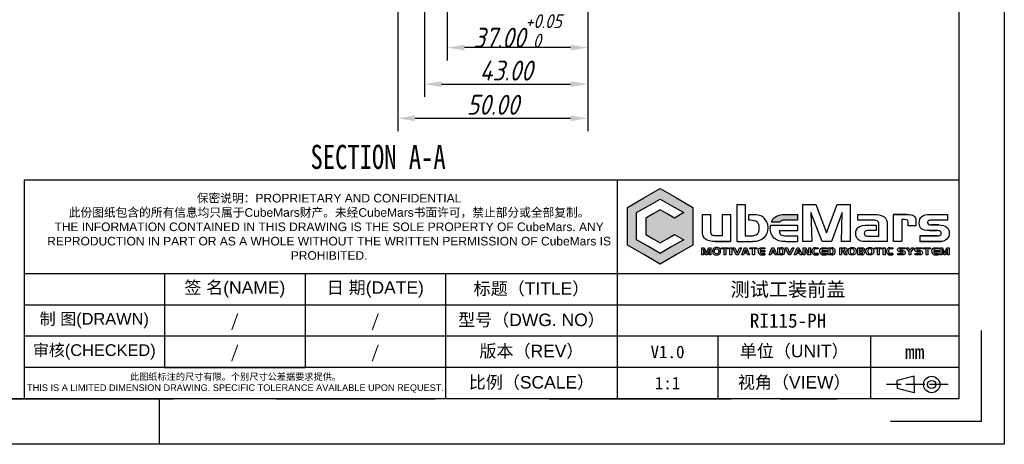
# Model space of a CAD drawing. Header units: inches. Extents: x -5 to 440, y -603 to -288.
# Tile 2 of 3: x 181 to 440, y -603 to -491. Entities that reach past the tile are written whole.
import ezdxf
from ezdxf.enums import TextEntityAlignment as Align

# ---------------------------------------------------------------- set-up
doc = ezdxf.new("R2010")
doc.units = ezdxf.units.IN
doc.linetypes.add('ACAD_ISO02W100', pattern=[15, 12, -3])
doc.layers.add('PDF_图层 1', color=7, linetype='Continuous')
doc.layers.add('尺寸', color=7, linetype='Continuous')
doc.styles.add('gb-s', font='gbeitc.shx', dxfattribs={"bigfont": 'gbcbig.shx'})
doc.styles.add('SLDTEXTSTYLE0', font='TXT', dxfattribs={"width": 0.75})
doc.styles.add('txt', font='txt.shx', dxfattribs={"bigfont": 'gbcbig.shx'})
doc.styles.add('宋体', font='txt')
doc.dimstyles.new('gb', dxfattribs={"dimscale": 1.5, "dimtxt": 3.5, "dimasz": 3, "dimexe": 2.25, "dimexo": 2, "dimtad": 1, "dimzin": 0, "dimdsep": 46, "dimtxsty": 'gb-s', "dimcen": 2.5, "dimazin": 0, "dimtfac": 1, "dimtmove": 0, "dimatfit": 3, "dimfxl": 1, "dimtzin": 0, "dimarcsym": 0})

# ---------------------------------------------------------------- blocks, each defined once
blk = doc.blocks.new('*D15')
at = {"color": 0, "lineweight": -2, "transparency": 16777216}
for p, q in [((293.42, -484.65), (293.42, -501.52)), ((330.42, -484.65), (330.42, -501.52)), ((325.92, -498.14), (297.92, -498.14))]:
    blk.add_line(p, q, dxfattribs=at)
at = {"color": 0, "transparency": 16777216}
for points in [[(297.92, -497.39), (297.92, -498.89), (293.42, -498.14)], [(325.92, -497.39), (325.92, -498.89), (330.42, -498.14)]]:
    blk.add_solid(points, dxfattribs=at)
at = {"layer": 'Defpoints', "color": 0, "transparency": 16777216}
for p in [(293.42, -481.65), (330.42, -481.65), (293.42, -498.14)]:
    blk.add_point(p, dxfattribs=at)
at = {"color": 0, "transparency": 16777216, "insert": (311.92, -493.76), "char_height": 5.25, "attachment_point": 5, "style": 'gb-s'}
blk.add_mtext('37.00{\\H0.7x;\\S+0.05^  0;}', dxfattribs=at)
blk = doc.blocks.new('*D16')
at = {"color": 0, "lineweight": -2, "transparency": 16777216}
for p, q in [((287.42, -484.05), (287.42, -511.14)), ((330.42, -484.65), (330.42, -511.14)), ((291.92, -507.77), (325.92, -507.77))]:
    blk.add_line(p, q, dxfattribs=at)
at = {"color": 0, "transparency": 16777216}
for points in [[(291.92, -507.02), (291.92, -508.52), (287.42, -507.77)], [(325.92, -507.02), (325.92, -508.52), (330.42, -507.77)]]:
    blk.add_solid(points, dxfattribs=at)
at = {"layer": 'Defpoints', "color": 0, "transparency": 16777216}
for p in [(287.42, -481.05), (330.42, -481.65), (330.42, -507.77)]:
    blk.add_point(p, dxfattribs=at)
at = {"color": 0, "transparency": 16777216, "insert": (308.92, -504.2), "char_height": 5.25, "attachment_point": 5, "style": 'gb-s'}
blk.add_mtext('43.00', dxfattribs=at)
blk = doc.blocks.new('*D17')
at = {"color": 0, "lineweight": -2, "transparency": 16777216}
for p, q in [((280.42, -448.15), (280.42, -520.13)), ((330.42, -484.65), (330.42, -520.13)), ((284.92, -516.76), (325.92, -516.76))]:
    blk.add_line(p, q, dxfattribs=at)
at = {"color": 0, "transparency": 16777216}
for points in [[(284.92, -516.01), (284.92, -517.51), (280.42, -516.76)], [(325.92, -516.01), (325.92, -517.51), (330.42, -516.76)]]:
    blk.add_solid(points, dxfattribs=at)
at = {"layer": 'Defpoints', "color": 0, "transparency": 16777216}
for p in [(280.42, -445.15), (330.42, -481.65), (330.42, -516.76)]:
    blk.add_point(p, dxfattribs=at)
at = {"color": 0, "transparency": 16777216, "insert": (305.42, -513.2), "char_height": 5.25, "attachment_point": 5, "style": 'gb-s'}
blk.add_mtext('50.00', dxfattribs=at)
blk = doc.blocks.new('工程图外发客户模板')
at = {"linetype": 'ByBlock', "lineweight": -3, "true_color": 0x00aeef}
h = blk.add_hatch(color=140, dxfattribs=at)
h.dxf.hatch_style = 1
edge = h.paths.add_edge_path()
edge.add_spline(control_points=[(2070.61, 1510.03), (2069.96, 1510.03), (2069.46, 1509.88), (2069.13, 1509.59)], knot_values=[0, 0, 0, 0, 1, 1, 1, 1], degree=3, periodic=0)
edge.add_arc((2070.03, 1508.56), 1.37, 131.2988, 157.8409)
edge.add_line((2068.76, 1509.08), (2069.9, 1509.08))
edge.add_arc((2070.23, 1508.83), 0.41, 126.2094, 143.6474, ccw=False)
edge.add_spline(control_points=[(2069.99, 1509.16), (2070.12, 1509.26), (2070.38, 1509.31), (2070.75, 1509.31)], knot_values=[0, 0, 0, 0, 1, 1, 1, 1], degree=3, periodic=0)
edge.add_line((2070.75, 1509.31), (2072.14, 1509.31))
edge.add_line((2072.14, 1509.31), (2072.14, 1510.03))
edge.add_line((2072.14, 1510.03), (2070.61, 1510.03))
at = {"layer": 'PDF_图层 1', "linetype": 'ByBlock', "lineweight": -3, "true_color": 0x00aeef, "transparency": 33554559}
h = blk.add_hatch(color=140, dxfattribs=at)
h.paths.add_polyline_path([(2054.52, 1513.35), (2056.62, 1512.14), (2058.72, 1510.93), (2058.72, 1508.51), (2058.72, 1506.09), (2056.62, 1504.88), (2054.52, 1503.67), (2052.43, 1504.88), (2050.33, 1506.09), (2050.33, 1508.51), (2050.33, 1510.93), (2052.43, 1512.14)])
h.paths.add_polyline_path([(2054.52, 1511.99), (2056.03, 1511.12), (2057.54, 1510.25), (2056.35, 1509.56), (2055.44, 1510.09), (2054.52, 1510.62), (2053.61, 1510.09), (2052.7, 1509.56), (2052.7, 1508.51), (2052.7, 1507.45), (2053.61, 1506.92), (2054.52, 1506.4), (2055.44, 1506.92), (2056.35, 1507.45), (2057.54, 1506.77), (2056.03, 1505.9), (2054.52, 1505.03), (2053.02, 1505.9), (2051.51, 1506.77), (2051.51, 1508.51), (2051.51, 1510.25), (2053.02, 1511.12)], flags=16)
at = {"lineweight": -3}
for p, q in [((2098.61, 1633.7), (2098.61, 1480.61)), ((2092.78, 1627.86), (2092.78, 1486.44)), ((1973.04, 1514.43), (1973.04, 1486.44)), ((2049.04, 1514.43), (2049.04, 1486.44)), ((2092.84, 1502.43), (1973.04, 1502.43)), ((1991.04, 1502.43), (1991.04, 1490.43)), ((2009.04, 1502.43), (2009.04, 1490.43)), ((2027.04, 1502.43), (2027.04, 1486.44)), ((2092.78, 1498.43), (1973.04, 1498.43)), ((2095.69, 1483.52), (2095.69, 1495.19)), ((2092.78, 1494.43), (1973.04, 1494.43)), ((2061.91, 1494.43), (2061.91, 1486.44)), ((2081.49, 1494.43), (2081.49, 1486.44)), ((2092.78, 1491.18), (2092.78, 1486.44)), ((2092.78, 1490.43), (1973.04, 1490.43)), ((2087.08, 1489.31), (2084.9, 1488.79)), ((2084.9, 1488.26), (2084.9, 1488.79)), ((2087.08, 1488.26), (2087.08, 1489.31)), ((2084.9, 1488.26), (2084.9, 1487.74)), ((2087.08, 1487.21), (2084.9, 1487.74)), ((2087.08, 1488.26), (2087.08, 1487.21)), ((2092.78, 1486.44), (1887.93, 1486.44)), ((1990.36, 1486.44), (1990.36, 1480.61)), ((2095.69, 1483.52), (2084.03, 1483.52)), ((2098.61, 1480.61), (1882.1, 1480.61))]:
    blk.add_line(p, q, dxfattribs=at)
at = {"linetype": 'ByBlock', "lineweight": -3}
for p, q in [((2064.38, 1506.55), (2064.38, 1511.3)), ((2064.38, 1511.3), (2065.42, 1511.3)), ((2065.42, 1511.3), (2065.42, 1507.29)), ((2065.42, 1511.3), (2065.42, 1511.3)), ((2059.93, 1507.82), (2059.93, 1510.03)), ((2059.93, 1510.03), (2060.97, 1510.03)), ((2060.97, 1510.03), (2060.97, 1507.9)), ((2062.5, 1507.32), (2062.5, 1510.03)), ((2062.5, 1510.03), (2063.55, 1510.03)), ((2063.55, 1510.03), (2063.55, 1506.55)), ((2065.87, 1509.28), (2065.87, 1510.03)), ((2065.87, 1510.03), (2066.32, 1510.03)), ((2070.61, 1510.03), (2072.14, 1510.03)), ((2070.61, 1510.03), (2070.61, 1510.03)), ((2072.14, 1510.03), (2072.14, 1509.31)), ((2079.85, 1509.31), (2079.85, 1510.03)), ((2079.85, 1510.03), (2081.99, 1510.03)), ((2084.42, 1506.55), (2084.42, 1510.03)), ((2089.11, 1510.03), (2091.35, 1510.03)), ((2089.11, 1510.03), (2089.11, 1510.03)), ((2091.35, 1510.03), (2091.35, 1509.31)), ((2066.06, 1509.28), (2065.87, 1509.28)), ((2066.06, 1509.28), (2066.06, 1509.28)), ((2067.89, 1509.5), (2067.89, 1509.5)), ((2068.21, 1508.97), (2068.21, 1508.97)), ((2068.64, 1508.65), (2068.64, 1508.65)), ((2068.64, 1508.65), (2069.78, 1508.65)), ((2068.64, 1508.65), (2068.64, 1508.65)), ((2068.76, 1509.08), (2069.9, 1509.08)), ((2069.13, 1509.59), (2069.13, 1509.59)), ((2069.78, 1508.65), (2071.66, 1508.65)), ((2069.99, 1509.16), (2069.99, 1509.16)), ((2072.14, 1509.31), (2070.75, 1509.31)), ((2071.66, 1508.65), (2072.14, 1508.65)), ((2072.14, 1508.65), (2072.14, 1507.92)), ((2081.59, 1509.31), (2079.85, 1509.31)), ((2081.16, 1508.66), (2082.2, 1508.66)), ((2081.16, 1508.66), (2081.16, 1508.66)), ((2081.59, 1509.31), (2081.59, 1509.31)), ((2082.2, 1508.66), (2082.2, 1507.97)), ((2082.54, 1508.74), (2082.54, 1508.75)), ((2082.55, 1508.74), (2082.54, 1508.74)), ((2082.55, 1507.97), (2082.55, 1508.74)), ((2083.62, 1508.73), (2083.62, 1506.55)), ((2083.62, 1508.73), (2083.62, 1508.73)), ((2085.83, 1509.36), (2085.47, 1509.36)), ((2085.47, 1509.36), (2085.47, 1506.55)), ((2085.83, 1509.36), (2085.83, 1509.36)), ((2086.29, 1508.57), (2086.29, 1509.02)), ((2087.29, 1508.57), (2086.29, 1508.57)), ((2087.29, 1509.16), (2087.29, 1508.57)), ((2087.29, 1509.16), (2087.29, 1509.16)), ((2091.35, 1509.31), (2089.51, 1509.31)), ((2059.93, 1507.82), (2059.93, 1507.82)), ((2061.66, 1507.32), (2062.5, 1507.32)), ((2061.66, 1507.32), (2061.66, 1507.32)), ((2065.42, 1507.29), (2066.14, 1507.29)), ((2072.14, 1507.92), (2069.78, 1507.92)), ((2070.75, 1507.28), (2072.14, 1507.28)), ((2072.14, 1507.28), (2072.14, 1506.55)), ((2081.24, 1507.25), (2082.55, 1507.25)), ((2081.24, 1507.25), (2081.24, 1507.25)), ((2082.2, 1507.97), (2081.31, 1507.97)), ((2082.55, 1507.59), (2082.55, 1507.97)), ((2082.55, 1507.25), (2082.55, 1507.59)), ((2087.78, 1507.28), (2087.78, 1506.55)), ((2064.38, 1506.55), (2066.39, 1506.55)), ((2070.61, 1506.55), (2072.14, 1506.55)), ((2083.62, 1506.55), (2080.81, 1506.55)), ((2085.47, 1506.55), (2084.42, 1506.55)), ((2065.47, 1505.55), (2065.35, 1505.22)), ((2065.35, 1505.22), (2065.6, 1505.22)), ((2065.47, 1505.55), (2065.6, 1505.22)), ((2067.08, 1505.31), (2067.08, 1505.31)), ((2067.29, 1504.9), (2067.29, 1504.9)), ((2067.33, 1505.4), (2067.94, 1505.4)), ((2067.33, 1505.4), (2067.33, 1505.4)), ((2067.94, 1505.23), (2067.33, 1505.23)), ((2067.52, 1505.77), (2067.93, 1505.77)), ((2067.52, 1505.77), (2067.52, 1505.77)), ((2067.93, 1505.61), (2067.55, 1505.61)), ((2067.93, 1505.77), (2067.93, 1505.61)), ((2067.94, 1505.4), (2067.94, 1505.23)), ((2067.94, 1505.01), (2067.94, 1504.85)), ((2068.96, 1505.55), (2068.84, 1505.22)), ((2068.84, 1505.22), (2069.09, 1505.22)), ((2068.96, 1505.55), (2069.09, 1505.22)), ((2069.6, 1504.85), (2069.6, 1505.77)), ((2069.6, 1505.77), (2070.06, 1505.77)), ((2070.09, 1504.85), (2069.6, 1504.85)), ((2070.07, 1505.61), (2069.81, 1505.61)), ((2069.81, 1505.61), (2069.81, 1505.01)), ((2069.81, 1505.01), (2070.08, 1505.01)), ((2070.07, 1505.61), (2070.07, 1505.61)), ((2070.09, 1504.85), (2070.09, 1504.85)), ((2070.09, 1504.85), (2070.09, 1504.85)), ((2070.23, 1505.74), (2070.23, 1505.74)), ((2072.19, 1505.55), (2072.07, 1505.22)), ((2072.07, 1505.22), (2072.32, 1505.22)), ((2072.19, 1505.55), (2072.32, 1505.22)), ((2074.24, 1504.87), (2074.24, 1504.87)), ((2074.77, 1505.6), (2074.39, 1505.6)), ((2074.4, 1505.77), (2074.4, 1505.77)), ((2074.4, 1505.77), (2074.77, 1505.77)), ((2074.4, 1505.77), (2074.4, 1505.77)), ((2074.77, 1505.77), (2074.77, 1505.6)), ((2074.77, 1505.02), (2074.77, 1504.85)), ((2074.96, 1505.31), (2074.96, 1505.31)), ((2075.18, 1504.9), (2075.18, 1504.9)), ((2075.22, 1505.4), (2075.83, 1505.4)), ((2075.22, 1505.4), (2075.22, 1505.4)), ((2075.83, 1505.23), (2075.22, 1505.23)), ((2075.4, 1505.77), (2075.82, 1505.77)), ((2075.4, 1505.77), (2075.4, 1505.77)), ((2075.82, 1505.61), (2075.44, 1505.61)), ((2075.82, 1505.77), (2075.82, 1505.61)), ((2075.83, 1505.4), (2075.83, 1505.23)), ((2075.83, 1505.01), (2075.83, 1504.85)), ((2076.04, 1504.85), (2076.04, 1505.77)), ((2076.04, 1505.77), (2076.51, 1505.77)), ((2076.54, 1504.85), (2076.04, 1504.85)), ((2076.51, 1505.61), (2076.26, 1505.61)), ((2076.26, 1505.61), (2076.26, 1505.01)), ((2076.26, 1505.01), (2076.53, 1505.01)), ((2076.51, 1505.61), (2076.51, 1505.61)), ((2076.54, 1504.85), (2076.54, 1504.85)), ((2076.54, 1504.85), (2076.54, 1504.85)), ((2076.67, 1505.74), (2076.67, 1505.74)), ((2077.53, 1504.85), (2077.53, 1505.77)), ((2077.53, 1505.77), (2078.2, 1505.77)), ((2077.75, 1504.85), (2077.53, 1504.85)), ((2078.03, 1505.62), (2077.75, 1505.62)), ((2077.75, 1505.62), (2077.75, 1505.36)), ((2077.75, 1505.36), (2078.03, 1505.36)), ((2078, 1505.21), (2077.75, 1505.21)), ((2077.75, 1505.21), (2077.75, 1504.85)), ((2078.24, 1504.85), (2078, 1505.21)), ((2078.03, 1505.62), (2078.03, 1505.62)), ((2078.24, 1505.23), (2078.5, 1504.85)), ((2078.5, 1504.85), (2078.24, 1504.85)), ((2078.5, 1504.85), (2078.5, 1504.85)), ((2079.84, 1504.85), (2079.84, 1505.77)), ((2079.84, 1505.77), (2080.42, 1505.77)), ((2080.44, 1504.85), (2079.84, 1504.85)), ((2080.35, 1505.22), (2080.04, 1505.22)), ((2080.04, 1505.22), (2080.04, 1505.01)), ((2080.04, 1505.01), (2080.36, 1505.01)), ((2080.34, 1505.6), (2080.05, 1505.6)), ((2080.05, 1505.6), (2080.05, 1505.38)), ((2080.05, 1505.38), (2080.35, 1505.38)), ((2080.34, 1505.6), (2080.34, 1505.6)), ((2080.35, 1505.22), (2080.35, 1505.22)), ((2080.44, 1504.85), (2080.44, 1504.85)), ((2080.44, 1504.85), (2080.44, 1504.85)), ((2080.62, 1504.93), (2080.62, 1504.93)), ((2083.8, 1504.87), (2083.8, 1504.87)), ((2084.33, 1505.6), (2083.94, 1505.6)), ((2083.96, 1505.77), (2083.96, 1505.77)), ((2083.96, 1505.77), (2084.33, 1505.77)), ((2083.96, 1505.77), (2083.96, 1505.77)), ((2084.33, 1505.77), (2084.33, 1505.6)), ((2084.33, 1505.02), (2084.33, 1504.85)), ((2084.99, 1504.85), (2084.99, 1505.02)), ((2084.99, 1505.02), (2085.53, 1505.02)), ((2085.64, 1504.85), (2084.99, 1504.85)), ((2085.02, 1505.31), (2085.02, 1505.31)), ((2085.25, 1505.77), (2085.87, 1505.77)), ((2085.25, 1505.77), (2085.25, 1505.77)), ((2085.87, 1505.62), (2085.32, 1505.62)), ((2085.64, 1504.85), (2085.64, 1504.85)), ((2085.87, 1505.77), (2085.87, 1505.62)), ((2087.2, 1504.85), (2087.2, 1505.02)), ((2087.2, 1505.02), (2087.74, 1505.02)), ((2087.85, 1504.85), (2087.2, 1504.85)), ((2087.23, 1505.31), (2087.23, 1505.31)), ((2087.45, 1505.77), (2088.08, 1505.77)), ((2087.45, 1505.77), (2087.45, 1505.77)), ((2088.08, 1505.62), (2087.53, 1505.62)), ((2087.85, 1504.85), (2087.85, 1504.85)), ((2088.08, 1505.77), (2088.08, 1505.62)), ((2089.31, 1505.31), (2089.31, 1505.31)), ((2089.53, 1504.9), (2089.53, 1504.9)), ((2089.57, 1505.4), (2090.18, 1505.4)), ((2089.57, 1505.4), (2089.57, 1505.4)), ((2090.18, 1505.23), (2089.57, 1505.23)), ((2089.76, 1505.77), (2090.17, 1505.77)), ((2089.76, 1505.77), (2089.76, 1505.77)), ((2090.17, 1505.61), (2089.79, 1505.61)), ((2090.17, 1505.77), (2090.17, 1505.61)), ((2090.18, 1505.4), (2090.18, 1505.23)), ((2090.18, 1505.01), (2090.18, 1504.85))]:
    blk.add_line(p, q, dxfattribs=at)
at = {"color": 1, "linetype": 'ACAD_ISO02W100', "lineweight": -3, "ltscale": 0.2}
blk.add_line((2091.41, 1488.26), (2083.54, 1488.26), dxfattribs=at)
at = {"linetype": 'ByBlock', "lineweight": -3}
for points in [[(2054.52, 1513.35), (2056.62, 1512.14), (2058.72, 1510.93), (2058.72, 1508.51), (2058.72, 1506.09), (2056.62, 1504.88), (2054.52, 1503.67), (2052.43, 1504.88), (2050.33, 1506.09), (2050.33, 1508.51), (2050.33, 1510.93), (2052.43, 1512.14), (2054.52, 1513.35)], [(2054.52, 1511.99), (2056.03, 1511.12), (2057.54, 1510.25), (2056.35, 1509.56), (2055.44, 1510.09), (2054.52, 1510.62), (2053.61, 1510.09), (2052.7, 1509.56), (2052.7, 1508.51), (2052.7, 1507.45), (2053.61, 1506.92), (2054.52, 1506.4), (2055.44, 1506.92), (2056.35, 1507.45), (2057.54, 1506.77), (2056.03, 1505.9), (2054.52, 1505.03), (2053.02, 1505.9), (2051.51, 1506.77), (2051.51, 1508.51), (2051.51, 1510.25), (2053.02, 1511.12), (2054.52, 1511.99)], [(2072.8, 1511.3), (2074.46, 1511.3), (2075.84, 1507.65), (2077.21, 1511.3), (2078.87, 1511.3), (2078.87, 1506.55), (2077.76, 1506.55), (2077.85, 1510.25), (2076.47, 1506.55), (2075.27, 1506.55), (2073.84, 1510.28), (2073.95, 1506.55), (2072.8, 1506.55), (2072.8, 1511.3)], [(2084.42, 1510.03), (2086.18, 1510.03), (2084.42, 1510.03)], [(2089.28, 1508.68), (2090.23, 1508.68), (2089.28, 1508.68)], [(2087.78, 1507.28), (2089.98, 1507.28), (2087.78, 1507.28)], [(2089.98, 1507.96), (2089.08, 1507.96), (2089.98, 1507.96)], [(2063.55, 1506.55), (2061.58, 1506.55), (2063.55, 1506.55)], [(2090.48, 1506.55), (2087.78, 1506.55), (2090.48, 1506.55)], [(2061.03, 1504.85), (2060.83, 1504.85), (2060.83, 1505.56), (2060.57, 1504.85), (2060.34, 1504.85), (2060.07, 1505.57), (2060.07, 1504.85), (2059.88, 1504.85), (2059.88, 1505.77), (2060.18, 1505.77), (2060.45, 1505.05), (2060.71, 1505.77), (2061.03, 1505.77), (2061.03, 1504.85)], [(2063.29, 1505.62), (2062.95, 1505.62), (2062.95, 1504.85), (2062.74, 1504.85), (2062.74, 1505.62), (2062.4, 1505.62), (2062.4, 1505.77), (2063.29, 1505.77), (2063.29, 1505.62)], [(2063.71, 1504.85), (2063.47, 1504.85), (2063.47, 1505.77), (2063.71, 1505.77), (2063.71, 1504.85)], [(2064.94, 1505.77), (2064.5, 1504.85), (2064.27, 1504.85), (2063.84, 1505.77), (2064.09, 1505.77), (2064.39, 1505.07), (2064.69, 1505.77), (2064.94, 1505.77)], [(2065.98, 1504.85), (2065.75, 1504.85), (2065.67, 1505.06), (2065.29, 1505.06), (2065.2, 1504.85), (2064.98, 1504.85), (2065.35, 1505.77), (2065.58, 1505.77), (2065.98, 1504.85)], [(2066.93, 1505.62), (2066.59, 1505.62), (2066.59, 1504.85), (2066.37, 1504.85), (2066.37, 1505.62), (2066.03, 1505.62), (2066.03, 1505.77), (2066.93, 1505.77), (2066.93, 1505.62)], [(2067.94, 1504.85), (2067.49, 1504.85), (2067.94, 1504.85)], [(2067.53, 1505.01), (2067.94, 1505.01), (2067.53, 1505.01)], [(2069.47, 1504.85), (2069.24, 1504.85), (2069.16, 1505.06), (2068.78, 1505.06), (2068.69, 1504.85), (2068.47, 1504.85), (2068.84, 1505.77), (2069.07, 1505.77), (2069.47, 1504.85)], [(2071.67, 1505.77), (2071.22, 1504.85), (2070.99, 1504.85), (2070.56, 1505.77), (2070.82, 1505.77), (2071.11, 1505.07), (2071.42, 1505.77), (2071.67, 1505.77)], [(2072.7, 1504.85), (2072.47, 1504.85), (2072.39, 1505.06), (2072.01, 1505.06), (2071.93, 1504.85), (2071.7, 1504.85), (2072.08, 1505.77), (2072.3, 1505.77), (2072.7, 1504.85)], [(2073.79, 1504.85), (2073.49, 1504.85), (2073.05, 1505.53), (2073.05, 1504.85), (2072.83, 1504.85), (2072.83, 1505.77), (2073.13, 1505.77), (2073.56, 1505.08), (2073.56, 1505.77), (2073.79, 1505.77), (2073.79, 1504.85)], [(2074.77, 1504.85), (2074.37, 1504.85), (2074.77, 1504.85)], [(2074.4, 1505.02), (2074.77, 1505.02), (2074.4, 1505.02)], [(2075.83, 1504.85), (2075.38, 1504.85), (2075.83, 1504.85)], [(2075.42, 1505.01), (2075.83, 1505.01), (2075.42, 1505.01)], [(2080.68, 1505.54), (2080.68, 1505.53), (2080.68, 1505.54)], [(2082.93, 1505.62), (2082.58, 1505.62), (2082.58, 1504.85), (2082.37, 1504.85), (2082.37, 1505.62), (2082.03, 1505.62), (2082.03, 1505.77), (2082.93, 1505.77), (2082.93, 1505.62)], [(2083.34, 1504.85), (2083.1, 1504.85), (2083.1, 1505.77), (2083.34, 1505.77), (2083.34, 1504.85)], [(2084.33, 1504.85), (2083.92, 1504.85), (2084.33, 1504.85)], [(2083.96, 1505.02), (2084.33, 1505.02), (2083.96, 1505.02)], [(2085.5, 1505.24), (2085.23, 1505.24), (2085.5, 1505.24)], [(2085.33, 1505.4), (2085.63, 1505.4), (2085.33, 1505.4)], [(2087.04, 1505.77), (2086.63, 1505.24), (2086.63, 1504.85), (2086.42, 1504.85), (2086.42, 1505.24), (2086.02, 1505.77), (2086.28, 1505.77), (2086.52, 1505.41), (2086.77, 1505.77), (2087.04, 1505.77)], [(2087.7, 1505.24), (2087.43, 1505.24), (2087.7, 1505.24)], [(2087.54, 1505.4), (2087.84, 1505.4), (2087.54, 1505.4)], [(2089.17, 1505.62), (2088.83, 1505.62), (2088.83, 1504.85), (2088.61, 1504.85), (2088.61, 1505.62), (2088.27, 1505.62), (2088.27, 1505.77), (2089.17, 1505.77), (2089.17, 1505.62)], [(2090.18, 1504.85), (2089.73, 1504.85), (2090.18, 1504.85)], [(2089.77, 1505.01), (2090.18, 1505.01), (2089.77, 1505.01)], [(2091.55, 1504.85), (2091.35, 1504.85), (2091.35, 1505.56), (2091.09, 1504.85), (2090.85, 1504.85), (2090.59, 1505.57), (2090.59, 1504.85), (2090.39, 1504.85), (2090.39, 1505.77), (2090.7, 1505.77), (2090.97, 1505.05), (2091.23, 1505.77), (2091.55, 1505.77), (2091.55, 1504.85)]]:
    blk.add_lwpolyline(points, close=True, dxfattribs=at)
blk.add_lwpolyline([(2080.68, 1505.54, 0.038218), (2080.68, 1505.56), (2080.68, 1505.54, 0.038218)], format="xyb", close=True, dxfattribs=at)
at = {"lineweight": -3}
for radius in [1.05, 0.525]:
    blk.add_circle((2089.31, 1488.26), radius, dxfattribs=at)
at = {"linetype": 'ByBlock', "lineweight": -3}
for centre, radius, start, end in [((2066.81, 1508.55), 1.43, 41.315, 71.2325), ((2066.69, 1508.4), 1.63, 20.4996, 42.4078), ((2071.11, 1508.3), 2.5, 171.8695, 180.1971), ((2070.03, 1508.56), 1.37, 131.2988, 157.8409), ((2070.23, 1508.83), 0.41, 126.2094, 143.6474), ((2067.63, 1505.3), 0.552, 179.3507, 205.7141), ((2067.49, 1505.3), 0.447, 243.3823, 269.9707), ((2070.06, 1505.3), 0.47, 69.3181, 89.8524), ((2070.1, 1505.44), 0.59, 269.4959, 280.1649), ((2074.4, 1505.31), 0.466, 90.0685, 112.4968), ((2074.37, 1505.3), 0.45, 254.163, 269.961), ((2075.51, 1505.3), 0.552, 179.3507, 205.7141), ((2075.38, 1505.3), 0.447, 243.38, 269.9636), ((2076.51, 1505.3), 0.47, 69.3181, 89.8524), ((2076.54, 1505.44), 0.59, 269.4915, 280.1629), ((2080.45, 1505.1), 0.244, 269.0255, 315.2757), ((2080.46, 1505.1), 0.238, 313.6236, 1.005), ((2083.96, 1505.31), 0.466, 90.0687, 112.5057), ((2083.92, 1505.3), 0.45, 254.17, 269.9541), ((2085.22, 1505.56), 0.315, 230.4204, 270.8321), ((2087.43, 1505.56), 0.315, 230.4111, 270.8414), ((2089.87, 1505.3), 0.552, 179.3507, 205.7141), ((2089.73, 1505.3), 0.447, 243.38, 269.9636)]:
    blk.add_arc(centre, radius, start, end, dxfattribs=at)
at = {"layer": 'PDF_图层 1', "linetype": 'ByBlock', "lineweight": -3}
for points in [[(2066.32, 1510.03), (2066.72, 1510.03), (2067.04, 1509.99), (2067.27, 1509.91)], [(2081.99, 1510.03), (2082.53, 1510.03), (2082.94, 1509.92), (2083.21, 1509.71)], [(2086.18, 1510.03), (2086.59, 1510.03), (2086.87, 1509.97), (2087.04, 1509.84)], [(2087.04, 1509.84), (2087.21, 1509.71), (2087.29, 1509.48), (2087.29, 1509.16)], [(2087.71, 1508.94), (2087.71, 1509.32), (2087.83, 1509.59), (2088.05, 1509.77)], [(2088.05, 1509.77), (2088.28, 1509.94), (2088.63, 1510.03), (2089.11, 1510.03)], [(2066.96, 1509.05), (2066.78, 1509.2), (2066.48, 1509.28), (2066.06, 1509.28)], [(2067.22, 1508.27), (2067.22, 1508.63), (2067.13, 1508.89), (2066.96, 1509.05)], [(2068.21, 1508.97), (2068.28, 1508.78), (2068.32, 1508.56), (2068.32, 1508.33)], [(2070.75, 1509.31), (2070.38, 1509.31), (2070.12, 1509.26), (2069.99, 1509.16)], [(2079.95, 1508.41), (2080.19, 1508.58), (2080.6, 1508.66), (2081.16, 1508.66)], [(2082.33, 1509.19), (2082.19, 1509.27), (2081.95, 1509.31), (2081.59, 1509.31)], [(2082.54, 1508.75), (2082.54, 1508.96), (2082.47, 1509.1), (2082.33, 1509.19)], [(2083.21, 1509.71), (2083.48, 1509.49), (2083.62, 1509.16), (2083.62, 1508.73)], [(2086.21, 1509.3), (2086.15, 1509.34), (2086.03, 1509.36), (2085.83, 1509.36)], [(2086.29, 1509.02), (2086.29, 1509.16), (2086.26, 1509.25), (2086.21, 1509.3)], [(2087.99, 1508.17), (2087.81, 1508.32), (2087.71, 1508.57), (2087.71, 1508.94)], [(2088.92, 1509.24), (2088.83, 1509.19), (2088.79, 1509.11), (2088.79, 1508.99)], [(2088.79, 1508.99), (2088.79, 1508.88), (2088.83, 1508.8), (2088.9, 1508.75)], [(2088.9, 1508.75), (2088.98, 1508.7), (2089.11, 1508.68), (2089.28, 1508.68)], [(2089.51, 1509.31), (2089.21, 1509.31), (2089.01, 1509.28), (2088.92, 1509.24)], [(2090.23, 1508.68), (2090.66, 1508.68), (2090.99, 1508.59), (2091.22, 1508.41)], [(2060.32, 1506.85), (2060.06, 1507.05), (2059.93, 1507.38), (2059.93, 1507.82)], [(2060.97, 1507.9), (2060.97, 1507.67), (2061.02, 1507.51), (2061.11, 1507.43)], [(2061.11, 1507.43), (2061.2, 1507.36), (2061.39, 1507.32), (2061.66, 1507.32)], [(2066.14, 1507.29), (2066.54, 1507.29), (2066.82, 1507.37), (2066.98, 1507.52)], [(2066.98, 1507.52), (2067.14, 1507.66), (2067.22, 1507.91), (2067.22, 1508.27)], [(2068.32, 1508.33), (2068.32, 1507.77), (2068.15, 1507.34), (2067.81, 1507.02)], [(2069.12, 1506.99), (2068.79, 1507.28), (2068.62, 1507.72), (2068.62, 1508.29)], [(2069.78, 1507.92), (2069.79, 1507.67), (2069.85, 1507.5), (2069.98, 1507.41)], [(2069.98, 1507.41), (2070.1, 1507.32), (2070.35, 1507.28), (2070.75, 1507.28)], [(2079.59, 1507.55), (2079.59, 1507.95), (2079.71, 1508.23), (2079.95, 1508.41)], [(2079.9, 1506.81), (2079.69, 1506.99), (2079.59, 1507.23), (2079.59, 1507.55)], [(2080.81, 1507.88), (2080.71, 1507.82), (2080.67, 1507.72), (2080.67, 1507.58)], [(2080.67, 1507.58), (2080.67, 1507.46), (2080.71, 1507.37), (2080.78, 1507.32)], [(2080.78, 1507.32), (2080.85, 1507.27), (2081.01, 1507.25), (2081.24, 1507.25)], [(2081.31, 1507.97), (2081.07, 1507.97), (2080.9, 1507.94), (2080.81, 1507.88)], [(2089.08, 1507.96), (2088.54, 1507.96), (2088.18, 1508.03), (2087.99, 1508.17)], [(2090.41, 1507.87), (2090.32, 1507.93), (2090.17, 1507.96), (2089.98, 1507.96)], [(2089.98, 1507.28), (2090.18, 1507.28), (2090.32, 1507.3), (2090.41, 1507.36)], [(2090.54, 1507.61), (2090.54, 1507.73), (2090.5, 1507.82), (2090.41, 1507.87)], [(2090.41, 1507.36), (2090.5, 1507.41), (2090.54, 1507.5), (2090.54, 1507.61)], [(2091.22, 1508.41), (2091.44, 1508.23), (2091.56, 1507.97), (2091.56, 1507.64)], [(2091.56, 1507.64), (2091.56, 1507.32), (2091.46, 1507.05), (2091.26, 1506.85)], [(2061.58, 1506.55), (2061, 1506.55), (2060.58, 1506.65), (2060.32, 1506.85)], [(2067.81, 1507.02), (2067.47, 1506.71), (2067, 1506.55), (2066.39, 1506.55)], [(2070.61, 1506.55), (2069.96, 1506.55), (2069.46, 1506.7), (2069.12, 1506.99)], [(2080.81, 1506.55), (2080.42, 1506.55), (2080.11, 1506.64), (2079.9, 1506.81)], [(2091.26, 1506.85), (2091.05, 1506.65), (2090.79, 1506.55), (2090.48, 1506.55)], [(2067.08, 1505.31), (2067.08, 1505.4), (2067.09, 1505.48), (2067.13, 1505.55)], [(2067.13, 1505.55), (2067.17, 1505.63), (2067.22, 1505.69), (2067.29, 1505.72)], [(2067.29, 1504.9), (2067.22, 1504.93), (2067.17, 1504.99), (2067.13, 1505.06)], [(2067.29, 1505.72), (2067.33, 1505.74), (2067.36, 1505.75), (2067.4, 1505.76)], [(2067.35, 1505.48), (2067.34, 1505.46), (2067.33, 1505.43), (2067.33, 1505.4)], [(2067.33, 1505.23), (2067.33, 1505.2), (2067.34, 1505.18), (2067.35, 1505.15)], [(2067.39, 1505.55), (2067.37, 1505.52), (2067.36, 1505.5), (2067.35, 1505.48)], [(2067.35, 1505.15), (2067.35, 1505.13), (2067.37, 1505.11), (2067.39, 1505.09)], [(2067.46, 1505.6), (2067.44, 1505.59), (2067.42, 1505.57), (2067.39, 1505.55)], [(2067.39, 1505.09), (2067.41, 1505.06), (2067.43, 1505.04), (2067.45, 1505.03)], [(2067.4, 1505.76), (2067.43, 1505.77), (2067.47, 1505.77), (2067.52, 1505.77)], [(2067.45, 1505.03), (2067.48, 1505.02), (2067.5, 1505.01), (2067.53, 1505.01)], [(2067.55, 1505.61), (2067.51, 1505.61), (2067.49, 1505.6), (2067.46, 1505.6)], [(2070.21, 1505.51), (2070.18, 1505.58), (2070.13, 1505.61), (2070.07, 1505.61)], [(2070.08, 1505.01), (2070.14, 1505.01), (2070.19, 1505.04), (2070.22, 1505.1)], [(2070.4, 1505.02), (2070.35, 1504.93), (2070.29, 1504.88), (2070.2, 1504.86)], [(2070.25, 1505.3), (2070.25, 1505.38), (2070.24, 1505.45), (2070.21, 1505.51)], [(2070.22, 1505.1), (2070.24, 1505.16), (2070.25, 1505.22), (2070.25, 1505.3)], [(2070.23, 1505.74), (2070.3, 1505.72), (2070.36, 1505.66), (2070.4, 1505.57)], [(2070.4, 1505.57), (2070.44, 1505.49), (2070.46, 1505.4), (2070.46, 1505.3)], [(2070.46, 1505.3), (2070.46, 1505.19), (2070.44, 1505.1), (2070.4, 1505.02)], [(2074, 1505.3), (2074, 1505.4), (2074.02, 1505.49), (2074.05, 1505.57)], [(2074.06, 1505.03), (2074.02, 1505.11), (2074, 1505.2), (2074, 1505.3)], [(2074.05, 1505.57), (2074.09, 1505.65), (2074.15, 1505.71), (2074.23, 1505.74)], [(2074.24, 1504.87), (2074.17, 1504.89), (2074.1, 1504.95), (2074.06, 1505.03)], [(2074.25, 1505.5), (2074.23, 1505.44), (2074.22, 1505.37), (2074.22, 1505.29)], [(2074.22, 1505.29), (2074.22, 1505.22), (2074.23, 1505.16), (2074.26, 1505.11)], [(2074.39, 1505.6), (2074.33, 1505.6), (2074.28, 1505.56), (2074.25, 1505.5)], [(2074.26, 1505.11), (2074.29, 1505.05), (2074.34, 1505.02), (2074.4, 1505.02)], [(2074.96, 1505.31), (2074.96, 1505.4), (2074.98, 1505.48), (2075.01, 1505.55)], [(2075.01, 1505.55), (2075.05, 1505.63), (2075.11, 1505.69), (2075.18, 1505.72)], [(2075.18, 1504.9), (2075.11, 1504.93), (2075.05, 1504.99), (2075.02, 1505.06)], [(2075.18, 1505.72), (2075.21, 1505.74), (2075.25, 1505.75), (2075.28, 1505.76)], [(2075.23, 1505.48), (2075.22, 1505.46), (2075.22, 1505.43), (2075.22, 1505.4)], [(2075.22, 1505.23), (2075.22, 1505.2), (2075.22, 1505.18), (2075.23, 1505.15)], [(2075.28, 1505.55), (2075.26, 1505.52), (2075.24, 1505.5), (2075.23, 1505.48)], [(2075.23, 1505.15), (2075.24, 1505.13), (2075.25, 1505.11), (2075.27, 1505.09)], [(2075.27, 1505.09), (2075.29, 1505.06), (2075.32, 1505.04), (2075.34, 1505.03)], [(2075.28, 1505.76), (2075.32, 1505.77), (2075.36, 1505.77), (2075.4, 1505.77)], [(2075.35, 1505.6), (2075.33, 1505.59), (2075.3, 1505.57), (2075.28, 1505.55)], [(2075.34, 1505.03), (2075.36, 1505.02), (2075.39, 1505.01), (2075.42, 1505.01)], [(2075.44, 1505.61), (2075.4, 1505.61), (2075.37, 1505.6), (2075.35, 1505.6)], [(2076.66, 1505.51), (2076.63, 1505.58), (2076.58, 1505.61), (2076.51, 1505.61)], [(2076.53, 1505.01), (2076.59, 1505.01), (2076.63, 1505.04), (2076.66, 1505.1)], [(2076.84, 1505.02), (2076.8, 1504.93), (2076.73, 1504.88), (2076.65, 1504.86)], [(2076.7, 1505.3), (2076.7, 1505.38), (2076.69, 1505.45), (2076.66, 1505.51)], [(2076.66, 1505.1), (2076.69, 1505.16), (2076.7, 1505.22), (2076.7, 1505.3)], [(2076.67, 1505.74), (2076.75, 1505.72), (2076.81, 1505.66), (2076.85, 1505.57)], [(2076.91, 1505.3), (2076.91, 1505.19), (2076.89, 1505.1), (2076.84, 1505.02)], [(2076.85, 1505.57), (2076.89, 1505.49), (2076.91, 1505.4), (2076.91, 1505.3)], [(2078.16, 1505.58), (2078.12, 1505.61), (2078.08, 1505.62), (2078.03, 1505.62)], [(2078.03, 1505.36), (2078.07, 1505.36), (2078.11, 1505.37), (2078.14, 1505.39)], [(2078.14, 1505.39), (2078.18, 1505.41), (2078.2, 1505.44), (2078.2, 1505.48)], [(2078.2, 1505.48), (2078.2, 1505.53), (2078.19, 1505.56), (2078.16, 1505.58)], [(2078.2, 1505.77), (2078.28, 1505.77), (2078.34, 1505.74), (2078.39, 1505.69)], [(2078.41, 1505.31), (2078.36, 1505.27), (2078.31, 1505.24), (2078.24, 1505.23)], [(2078.39, 1505.69), (2078.44, 1505.63), (2078.47, 1505.56), (2078.47, 1505.48)], [(2078.47, 1505.48), (2078.47, 1505.41), (2078.45, 1505.36), (2078.41, 1505.31)], [(2078.62, 1505.33), (2078.62, 1505.47), (2078.66, 1505.58), (2078.74, 1505.66)], [(2078.75, 1504.94), (2078.66, 1505.02), (2078.62, 1505.15), (2078.62, 1505.33)], [(2078.74, 1505.66), (2078.83, 1505.75), (2078.96, 1505.79), (2079.13, 1505.79)], [(2079.13, 1504.84), (2078.96, 1504.84), (2078.84, 1504.87), (2078.75, 1504.94)], [(2078.91, 1505.53), (2078.87, 1505.48), (2078.85, 1505.41), (2078.85, 1505.32)], [(2078.85, 1505.32), (2078.85, 1505.22), (2078.87, 1505.15), (2078.9, 1505.1)], [(2078.9, 1505.1), (2078.94, 1505.03), (2079.02, 1505), (2079.14, 1505)], [(2079.12, 1505.63), (2079.03, 1505.63), (2078.96, 1505.59), (2078.91, 1505.53)], [(2079.34, 1505.54), (2079.29, 1505.6), (2079.22, 1505.63), (2079.12, 1505.63)], [(2079.13, 1505.79), (2079.32, 1505.79), (2079.45, 1505.75), (2079.53, 1505.67)], [(2079.49, 1504.93), (2079.41, 1504.87), (2079.29, 1504.84), (2079.13, 1504.84)], [(2079.14, 1505), (2079.24, 1505), (2079.31, 1505.03), (2079.35, 1505.1)], [(2079.4, 1505.32), (2079.4, 1505.41), (2079.38, 1505.48), (2079.34, 1505.54)], [(2079.35, 1505.1), (2079.38, 1505.15), (2079.4, 1505.22), (2079.4, 1505.32)], [(2079.63, 1505.31), (2079.63, 1505.14), (2079.59, 1505.01), (2079.49, 1504.93)], [(2079.53, 1505.67), (2079.6, 1505.59), (2079.63, 1505.47), (2079.63, 1505.31)], [(2080.41, 1505.57), (2080.39, 1505.59), (2080.37, 1505.6), (2080.34, 1505.6)], [(2080.35, 1505.38), (2080.38, 1505.38), (2080.4, 1505.39), (2080.42, 1505.41)], [(2080.43, 1505.19), (2080.41, 1505.21), (2080.38, 1505.22), (2080.35, 1505.22)], [(2080.36, 1505.01), (2080.39, 1505.01), (2080.41, 1505.02), (2080.43, 1505.04)], [(2080.44, 1505.48), (2080.44, 1505.52), (2080.43, 1505.54), (2080.41, 1505.57)], [(2080.42, 1505.77), (2080.49, 1505.77), (2080.54, 1505.75), (2080.59, 1505.71)], [(2080.42, 1505.41), (2080.43, 1505.43), (2080.44, 1505.46), (2080.44, 1505.48)], [(2080.45, 1505.11), (2080.45, 1505.14), (2080.45, 1505.17), (2080.43, 1505.19)], [(2080.43, 1505.04), (2080.45, 1505.06), (2080.45, 1505.08), (2080.45, 1505.11)], [(2080.64, 1505.4), (2080.62, 1505.36), (2080.59, 1505.33), (2080.54, 1505.31)], [(2080.54, 1505.31), (2080.59, 1505.29), (2080.62, 1505.27), (2080.65, 1505.23)], [(2080.59, 1505.71), (2080.64, 1505.68), (2080.67, 1505.62), (2080.68, 1505.56)], [(2080.68, 1505.53), (2080.68, 1505.48), (2080.67, 1505.44), (2080.64, 1505.4)], [(2080.65, 1505.23), (2080.68, 1505.19), (2080.69, 1505.15), (2080.69, 1505.1)], [(2080.88, 1505.33), (2080.88, 1505.47), (2080.92, 1505.58), (2081, 1505.66)], [(2081.01, 1504.94), (2080.92, 1505.02), (2080.88, 1505.15), (2080.88, 1505.33)], [(2081, 1505.66), (2081.08, 1505.75), (2081.21, 1505.79), (2081.39, 1505.79)], [(2081.39, 1504.84), (2081.22, 1504.84), (2081.09, 1504.87), (2081.01, 1504.94)], [(2081.17, 1505.53), (2081.13, 1505.48), (2081.11, 1505.41), (2081.11, 1505.32)], [(2081.11, 1505.32), (2081.11, 1505.22), (2081.12, 1505.15), (2081.16, 1505.1)], [(2081.16, 1505.1), (2081.2, 1505.03), (2081.28, 1505), (2081.4, 1505)], [(2081.38, 1505.63), (2081.29, 1505.63), (2081.22, 1505.59), (2081.17, 1505.53)], [(2081.59, 1505.54), (2081.55, 1505.6), (2081.47, 1505.63), (2081.38, 1505.63)], [(2081.39, 1505.79), (2081.58, 1505.79), (2081.71, 1505.75), (2081.79, 1505.67)], [(2081.74, 1504.93), (2081.66, 1504.87), (2081.55, 1504.84), (2081.39, 1504.84)], [(2081.4, 1505), (2081.5, 1505), (2081.57, 1505.03), (2081.61, 1505.1)], [(2081.66, 1505.32), (2081.66, 1505.41), (2081.64, 1505.48), (2081.59, 1505.54)], [(2081.61, 1505.1), (2081.64, 1505.15), (2081.66, 1505.22), (2081.66, 1505.32)], [(2081.89, 1505.31), (2081.89, 1505.14), (2081.84, 1505.01), (2081.74, 1504.93)], [(2081.79, 1505.67), (2081.86, 1505.59), (2081.89, 1505.47), (2081.89, 1505.31)], [(2083.55, 1505.3), (2083.55, 1505.4), (2083.57, 1505.49), (2083.61, 1505.57)], [(2083.62, 1505.03), (2083.57, 1505.11), (2083.55, 1505.2), (2083.55, 1505.3)], [(2083.61, 1505.57), (2083.65, 1505.65), (2083.71, 1505.71), (2083.78, 1505.74)], [(2083.8, 1504.87), (2083.72, 1504.89), (2083.66, 1504.95), (2083.62, 1505.03)], [(2083.81, 1505.5), (2083.79, 1505.44), (2083.78, 1505.37), (2083.78, 1505.29)], [(2083.78, 1505.29), (2083.78, 1505.22), (2083.79, 1505.16), (2083.82, 1505.11)], [(2083.94, 1505.6), (2083.88, 1505.6), (2083.84, 1505.56), (2083.81, 1505.5)], [(2083.82, 1505.11), (2083.85, 1505.05), (2083.9, 1505.02), (2083.96, 1505.02)], [(2084.93, 1505.5), (2084.93, 1505.58), (2084.96, 1505.65), (2085.02, 1505.7)], [(2085.02, 1505.31), (2084.96, 1505.36), (2084.93, 1505.42), (2084.93, 1505.5)], [(2085.02, 1505.7), (2085.08, 1505.75), (2085.15, 1505.77), (2085.25, 1505.77)], [(2085.24, 1505.59), (2085.22, 1505.56), (2085.21, 1505.54), (2085.21, 1505.51)], [(2085.21, 1505.51), (2085.21, 1505.48), (2085.22, 1505.45), (2085.24, 1505.43)], [(2085.32, 1505.62), (2085.29, 1505.62), (2085.27, 1505.61), (2085.24, 1505.59)], [(2085.24, 1505.43), (2085.27, 1505.41), (2085.3, 1505.4), (2085.33, 1505.4)], [(2085.66, 1505.12), (2085.66, 1505.2), (2085.61, 1505.24), (2085.5, 1505.24)], [(2085.53, 1505.02), (2085.57, 1505.02), (2085.6, 1505.03), (2085.62, 1505.04)], [(2085.62, 1505.04), (2085.65, 1505.06), (2085.66, 1505.09), (2085.66, 1505.12)], [(2085.63, 1505.4), (2085.72, 1505.4), (2085.8, 1505.38), (2085.85, 1505.33)], [(2085.85, 1504.94), (2085.79, 1504.88), (2085.73, 1504.85), (2085.64, 1504.85)], [(2085.85, 1505.33), (2085.9, 1505.28), (2085.93, 1505.22), (2085.93, 1505.14)], [(2085.93, 1505.14), (2085.93, 1505.06), (2085.9, 1504.99), (2085.85, 1504.94)], [(2087.14, 1505.5), (2087.14, 1505.58), (2087.17, 1505.65), (2087.23, 1505.7)], [(2087.23, 1505.31), (2087.17, 1505.36), (2087.14, 1505.42), (2087.14, 1505.5)], [(2087.23, 1505.7), (2087.28, 1505.75), (2087.36, 1505.77), (2087.45, 1505.77)], [(2087.45, 1505.59), (2087.43, 1505.56), (2087.41, 1505.54), (2087.41, 1505.51)], [(2087.41, 1505.51), (2087.41, 1505.48), (2087.43, 1505.45), (2087.45, 1505.43)], [(2087.53, 1505.62), (2087.5, 1505.62), (2087.48, 1505.61), (2087.45, 1505.59)], [(2087.45, 1505.43), (2087.48, 1505.41), (2087.5, 1505.4), (2087.54, 1505.4)], [(2087.87, 1505.12), (2087.87, 1505.2), (2087.82, 1505.24), (2087.7, 1505.24)], [(2087.74, 1505.02), (2087.77, 1505.02), (2087.8, 1505.03), (2087.83, 1505.04)], [(2087.83, 1505.04), (2087.86, 1505.06), (2087.87, 1505.09), (2087.87, 1505.12)], [(2087.84, 1505.4), (2087.93, 1505.4), (2088, 1505.38), (2088.06, 1505.33)], [(2088.06, 1504.94), (2088, 1504.88), (2087.93, 1504.85), (2087.85, 1504.85)], [(2088.06, 1505.33), (2088.11, 1505.28), (2088.14, 1505.22), (2088.14, 1505.14)], [(2088.14, 1505.14), (2088.14, 1505.06), (2088.11, 1504.99), (2088.06, 1504.94)], [(2089.31, 1505.31), (2089.31, 1505.4), (2089.33, 1505.48), (2089.37, 1505.55)], [(2089.37, 1505.55), (2089.41, 1505.63), (2089.46, 1505.69), (2089.53, 1505.72)], [(2089.53, 1504.9), (2089.46, 1504.93), (2089.41, 1504.99), (2089.37, 1505.06)], [(2089.53, 1505.72), (2089.57, 1505.74), (2089.6, 1505.75), (2089.64, 1505.76)], [(2089.58, 1505.48), (2089.58, 1505.46), (2089.57, 1505.43), (2089.57, 1505.4)], [(2089.57, 1505.23), (2089.57, 1505.2), (2089.58, 1505.18), (2089.58, 1505.15)], [(2089.63, 1505.55), (2089.61, 1505.52), (2089.59, 1505.5), (2089.58, 1505.48)], [(2089.58, 1505.15), (2089.59, 1505.13), (2089.61, 1505.11), (2089.63, 1505.09)], [(2089.7, 1505.6), (2089.68, 1505.59), (2089.65, 1505.57), (2089.63, 1505.55)], [(2089.63, 1505.09), (2089.65, 1505.06), (2089.67, 1505.04), (2089.69, 1505.03)], [(2089.64, 1505.76), (2089.67, 1505.77), (2089.71, 1505.77), (2089.76, 1505.77)], [(2089.69, 1505.03), (2089.71, 1505.02), (2089.74, 1505.01), (2089.77, 1505.01)], [(2089.79, 1505.61), (2089.75, 1505.61), (2089.72, 1505.6), (2089.7, 1505.6)]]:
    blk.add_open_spline(points, degree=3, dxfattribs=at)
at = {"layer": 'PDF_图层 1', "color": 0, "linetype": 'ByBlock', "lineweight": -3}
blk.add_open_spline([(2069.13, 1509.59), (2069.46, 1509.88), (2069.96, 1510.03), (2070.61, 1510.03)], degree=3, dxfattribs=at)
at = {"layer": 'PDF_图层 1', "linetype": 'ByBlock', "lineweight": -3}
for points in [[(2062.11, 1504.93), (2062.03, 1504.87), (2061.91, 1504.84), (2061.76, 1504.84), (2061.59, 1504.84), (2061.46, 1504.87), (2061.38, 1504.94), (2061.29, 1505.02), (2061.25, 1505.15), (2061.25, 1505.33), (2061.25, 1505.47), (2061.29, 1505.58), (2061.37, 1505.66), (2061.45, 1505.75), (2061.58, 1505.79), (2061.76, 1505.79), (2061.95, 1505.79), (2062.08, 1505.75), (2062.16, 1505.67), (2062.23, 1505.59), (2062.26, 1505.47), (2062.26, 1505.31), (2062.26, 1505.14), (2062.21, 1505.01), (2062.11, 1504.93)], [(2061.96, 1505.54), (2061.91, 1505.6), (2061.84, 1505.63), (2061.75, 1505.63), (2061.65, 1505.63), (2061.58, 1505.59), (2061.54, 1505.53), (2061.5, 1505.48), (2061.48, 1505.41), (2061.48, 1505.32), (2061.48, 1505.22), (2061.49, 1505.15), (2061.52, 1505.1), (2061.57, 1505.03), (2061.65, 1505), (2061.77, 1505), (2061.87, 1505), (2061.94, 1505.03), (2061.98, 1505.1), (2062.01, 1505.15), (2062.03, 1505.22), (2062.03, 1505.32), (2062.03, 1505.41), (2062, 1505.48), (2061.96, 1505.54)]]:
    blk.add_open_spline(points, degree=3, knots=[0, 0, 0, 0, 1, 1, 1, 2, 2, 2, 3, 3, 3, 4, 4, 4, 5, 5, 5, 6, 6, 6, 7, 7, 7, 8, 8, 8, 8], dxfattribs=at)
at = {"layer": '尺寸'}
for p, q in [((1973.04, 1514.43), (2092.78, 1514.43)), ((2092.78, 1502.43), (2092.78, 1498.43)), ((1991.04, 1498.43), (1991.04, 1494.43)), ((1991.04, 1494.43), (1991.04, 1490.43)), ((2061.91, 1494.43), (2049.04, 1494.43)), ((1991.04, 1490.43), (2009.04, 1490.43)), ((2049.04, 1490.43), (2049.04, 1486.44)), ((1963.02, 1486.44), (1977.6, 1486.44)), ((1977.6, 1486.44), (1992.18, 1486.44)), ((2005.3, 1486.44), (2025.71, 1486.44)), ((2040.29, 1486.44), (2063.62, 1486.44)), ((2055.33, 1486.44), (2062.62, 1486.44)), ((2069.91, 1486.44), (2077.2, 1486.44))]:
    blk.add_line(p, q, dxfattribs=at)
at = {"color": 0, "lineweight": 13, "attachment_point": 5, "style": '宋体'}
for s, insert, char_height, width in [('保密说明：{\\fArial|b0|i0|c134|p34;PROPRIETARY AND CONFIDENTIAL}\\P此份图纸包含的所有信息均只属于{\\fArial|b0|i0|c134|p34;CubeMars}财产。未经{\\fArial|b0|i0|c134|p34;CubeMars}书面许可，禁止部分或全部复制。{\\fArial|b0|i0|c134|p34;^JTHE INFORMATION CONTAINED IN THIS DRAWING IS THE SOLE PROPERTY OF CubeMars. ANY REPRODUCTION IN PART OR AS A WHOLE WITHOUT THE WRITTEN PERMISSION OF CubeMars IS PROHIBITED.}', (2012.12, 1508.43), 1.1, 73.8339), ('此图纸标注的尺寸有限。个别尺寸公差据要求提供。{\\fArial|b0|i0|c134|p34;\\PTHIS IS A LIMITED DIMENSION DRAWING. SPECIFIC TOLERANCE AVAILABLE UPON REQUEST.}', (2000.13, 1488.44), 0.84, 53.8097)]:
    blk.add_mtext(s, dxfattribs=dict(at, insert=insert, char_height=char_height, width=width))
at = {"lineweight": -3, "attachment_point": 5, "style": 'txt'}
for s, insert, char_height, width in [('{\\fSimSun|b0|i0|c134|p2;签\\fArial|b0|i0|c0|p34; \\fSimSun|b0|i0|c134|p2;名\\fArial|b0|i0|c0|p34;(NAME)}', (2000.04, 1500.43), 1.6, 18), ('{\\fSimSun|b0|i0|c134|p2;\\C0;日\\fArial|b0|i0|c0|p34; \\fSimSun|b0|i0|c134|p2;期\\fArial|b0|i0|c0|p34;(DATE)}', (2018.04, 1500.43), 1.6, 18), ('{\\fSimSun|b0|i0|c134|p2;\\C0;标题（\\fArial|b0|i0|c0|p34;TITLE\\fSimSun|b0|i0|c134|p2;）\\fArial|b0|i0|c0|p34; }', (2038.04, 1500.43), 1.6, 22), ('{\\fSimSun|b0|i0|c134|p2;\\C0;制\\fArial|b0|i0|c0|p34; \\fSimSun|b0|i0|c134|p2;图\\fArial|b0|i0|c0|p34;(DRAWN)}', (1982.04, 1496.44), 1.5, 18), ('{\\fSimSun|b0|i0|c134|p2;\\C0;型号（\\fArial|b0|i0|c0|p34;DWG. NO\\fSimSun|b0|i0|c134|p2;）\\fArial|b0|i0|c0|p34; }', (2038.04, 1496.43), 1.6, 22), ('{\\fSimSun|b0|i0|c134|p2;\\C0;审核\\fArial|b0|i0|c0|p34;(CHECKED)}', (1982.04, 1492.43), 1.5, 18), ('{\\fSimSun|b0|i0|c134|p2;\\C0;版本（\\fArial|b0|i0|c0|p34;REV\\fSimSun|b0|i0|c134|p2;）}', (2038.04, 1492.44), 1.6, 22), ('{\\fSimSun|b0|i0|c134|p2;\\C0;单位（\\fArial|b0|i0|c0|p34;UNIT\\fSimSun|b0|i0|c134|p2;）}', (2071.7, 1492.44), 1.6, 19.58), ('{\\fSimSun|b0|i0|c134|p2;\\C0;mm}', (2087.13, 1492.44), 1.8225, 11.29), ('{\\fSimSun|b0|i0|c134|p2;\\C0;比例（\\fArial|b0|i0|c0|p34;SCALE\\fSimSun|b0|i0|c134|p2;）}', (2038.04, 1488.44), 1.6, 22), ('{\\fSimSun|b0|i0|c134|p2;\\C0;视角（\\fArial|b0|i0|c0|p34;VIEW\\fSimSun|b0|i0|c134|p2;）}', (2071.7, 1488.44), 1.6, 19.58)]:
    blk.add_mtext(s, dxfattribs=dict(at, insert=insert, char_height=char_height, width=width))
at = {"layer": '尺寸', "style": '宋体'}
for tag, p in [('BT', (2070.91, 1500.43)), ('ZTRY', (2000.04, 1496.43)), ('ZTRQ', (2018.04, 1496.43)), ('XH', (2070.91, 1496.43)), ('SHRY', (2000.04, 1492.43)), ('SHRQ', (2018.04, 1492.43)), ('BB', (2055.47, 1492.43)), ('BL', (2055.47, 1488.44))]:
    blk.add_attdef(tag, text='', height=2, dxfattribs=at).set_placement(p, align=Align.MIDDLE_CENTER)

msp = doc.modelspace()

# ---------------------------------------------------------------- block references
at = {"layer": '尺寸'}
ref = msp.add_blockref('工程图外发客户模板', (-3877.937, -3649.152), dxfattribs=dict(at, xscale=2.057633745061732, yscale=2.057633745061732, zscale=2.057633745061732))
ref.add_attrib('BT', '测试工装前盖', dxfattribs={"height": 3.7037, "style": '宋体'}).set_placement((383.234, -561.812), align=Align.MIDDLE_CENTER)
ref.add_attrib('XH', 'RI115-PH', dxfattribs={"height": 3.7037, "style": '宋体'}).set_placement((383.234, -570.043), align=Align.MIDDLE_CENTER)
ref.add_attrib('BB', 'V1.0', dxfattribs={"height": 3.2922, "style": '宋体'}).set_placement((351.475, -578.273), align=Align.MIDDLE_CENTER)
ref.add_attrib('BL', '1:1', dxfattribs={"height": 3.2922, "style": '宋体'}).set_placement((351.475, -586.493), align=Align.MIDDLE_CENTER)
ref.add_attrib('ZTRY', '/', dxfattribs={"height": 3.292, "style": '宋体'}).set_placement((237.41, -570.037), align=Align.MIDDLE_CENTER)
ref.add_attrib('ZTRQ', '/', dxfattribs={"height": 3.292, "style": '宋体'}).set_placement((274.447, -570.037), align=Align.MIDDLE_CENTER)
ref.add_attrib('SHRY', '/', dxfattribs={"height": 3.292, "style": '宋体'}).set_placement((237.41, -578.268), align=Align.MIDDLE_CENTER)
ref.add_attrib('SHRQ', '/', dxfattribs={"height": 3.292, "style": '宋体'}).set_placement((274.447, -578.268), align=Align.MIDDLE_CENTER)

# ---------------------------------------------------------------- texts
at = {"color": 1, "linetype": 'Continuous', "insert": (257.364, -523.753), "char_height": 6.35, "attachment_point": 1, "style": 'SLDTEXTSTYLE0'}
msp.add_mtext('{\\fSimSun|b0|i0|c0|p2;SECTION\\fSimSun|b0|i0|c134|p2; A-A}', dxfattribs=at)

# ---------------------------------------------------------------- dimensions: what is measured, and where the dimension line sits
for base, p1, picture, middle in [((330.419, -516.759), (280.419, -445.152), '*D17', (305.419, -513.196)), ((330.419, -507.766), (287.419, -481.052), '*D16', (308.919, -504.203))]:
    dim = msp.add_linear_dim(base=base, p1=p1, p2=(330.419, -481.652), dimstyle='gb')
    dim.commit()
    dim.dimension.update_dxf_attribs({"geometry": picture, "text_midpoint": middle})
dim = msp.add_linear_dim(base=(293.419, -498.143), p1=(330.419, -481.652), p2=(293.419, -481.652), text='<>{\\H0.7x;\\S+0.05^  0;}', dimstyle='gb')
dim.commit()
dim.dimension.update_dxf_attribs({"geometry": '*D15', "text_midpoint": (311.919, -493.76)})

doc.saveas('drawing.dxf')
